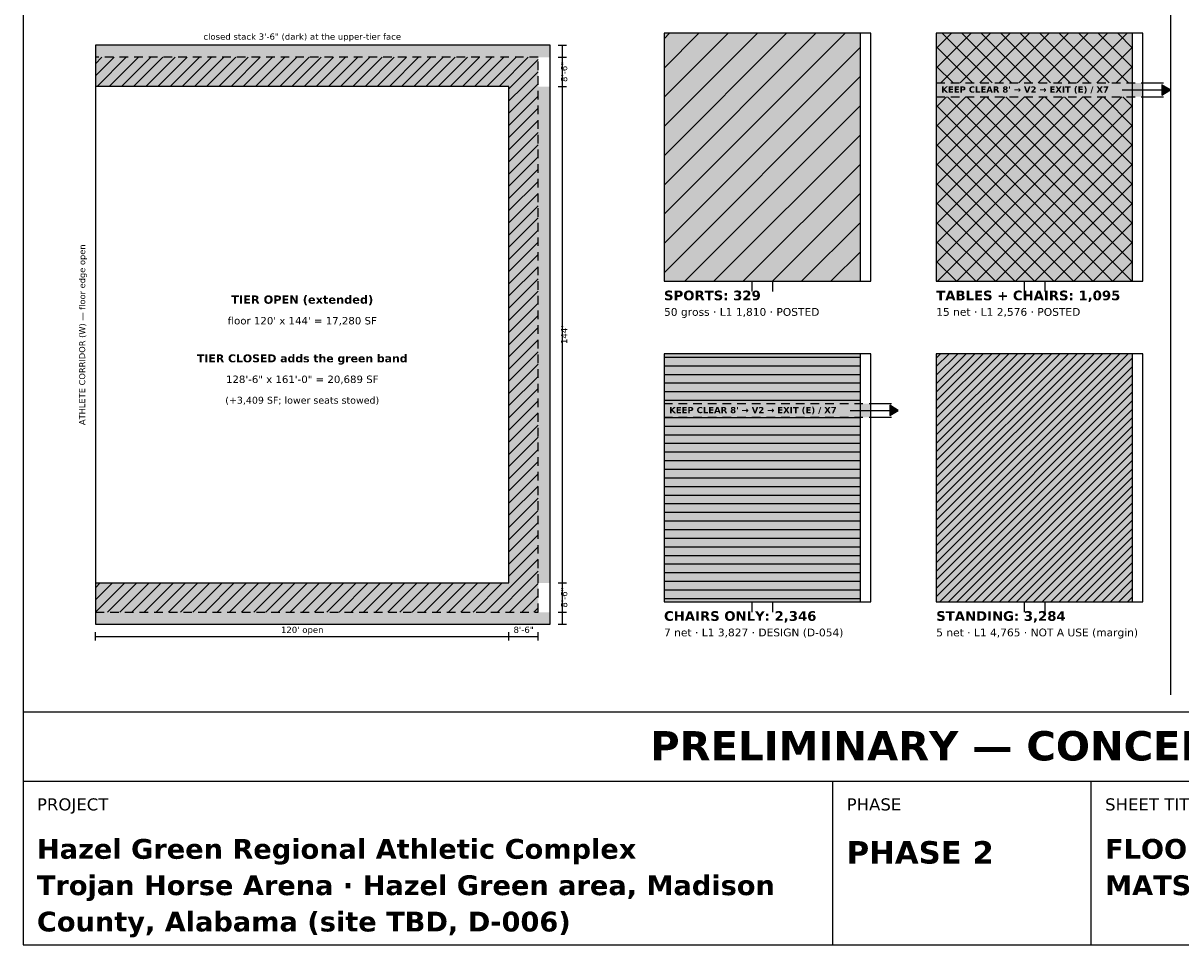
# Model space of a CAD drawing. Header units: inches. Extents: x 0.5 to 16.5, y 0.5 to 10.5.
# Tile 1 of 3: x 0.5 to 7.2, y 0.5 to 5.8. Entities that reach past the tile are written whole.
import ezdxf
from ezdxf.enums import TextEntityAlignment as Align

# ---------------------------------------------------------------- set-up
doc = ezdxf.new("R2010")
doc.units = ezdxf.units.IN
doc.header["$MEASUREMENT"] = 0
for name, color, linetype in [('A-ANNO-DIMS', 7, 'Continuous'), ('A-ANNO-TEXT', 7, 'Continuous'), ('A-AREA-ZONE', 7, 'Continuous'), ('A-HATCH', 7, 'Continuous'), ('A-SEAT-TELE', 7, 'Continuous'), ('A-WALL', 7, 'Continuous'), ('G-ANNO-TTLB', 7, 'Continuous')]:
    doc.layers.add(name, color=color, linetype=linetype)
doc.styles.add('KS-BOLD', font='DejaVuSans-Bold.ttf')
doc.styles.add('KS-REG', font='DejaVuSans.ttf')

msp = doc.modelspace()

# ---------------------------------------------------------------- hatches: boundary and pattern name
at = {"layer": 'A-AREA-ZONE', "true_color": 0xf5f5f5}
for points in [[(4.22, 4.35), (5.36, 4.35), (5.36, 5.79), (4.22, 5.79)], [(5.8, 4.35), (6.94, 4.35), (6.94, 5.79), (5.8, 5.79)]]:
    msp.add_hatch(color=7, dxfattribs=at).paths.add_polyline_path(points)
at = {"layer": 'A-AREA-ZONE', "true_color": 0xdcefe0}
for points in [[(0.92, 5.48), (3.49, 5.48), (3.49, 5.65), (0.92, 5.65)], [(3.32, 2.6), (3.49, 2.6), (3.49, 5.48), (3.32, 5.48)], [(0.92, 2.43), (3.49, 2.43), (3.49, 2.6), (0.92, 2.6)]]:
    msp.add_hatch(color=7, dxfattribs=at).paths.add_polyline_path(points)
at = {"layer": 'A-AREA-ZONE', "true_color": 0xffffff}
for points in [[(5.8, 5.4209), (7, 5.4209), (7, 5.5009), (5.8, 5.5009)], [(4.22, 3.5609), (5.42, 3.5609), (5.42, 3.6409), (4.22, 3.6409)]]:
    msp.add_hatch(color=7, dxfattribs=at).paths.add_polyline_path(points)
at = {"layer": 'A-AREA-ZONE', "true_color": 0x1e7b34}
for points in [[(7.16, 5.4609), (7.11, 5.4909), (7.11, 5.4309)], [(5.58, 3.6009), (5.53, 3.6309), (5.53, 3.5709)]]:
    msp.add_hatch(color=7, dxfattribs=at).paths.add_polyline_path(points)
at = {"layer": 'A-AREA-ZONE', "true_color": 0xe3f1e6}
msp.add_hatch(color=7, dxfattribs=at).paths.add_polyline_path([(4.22, 2.49), (5.36, 2.49), (5.36, 3.93), (4.22, 3.93)])
at = {"layer": 'A-AREA-ZONE', "true_color": 0xeeeeee}
msp.add_hatch(color=7, dxfattribs=at).paths.add_polyline_path([(5.8, 2.49), (6.94, 2.49), (6.94, 3.93), (5.8, 3.93)])
at = {"layer": 'A-SEAT-TELE', "true_color": 0x555555}
for points in [[(0.92, 5.65), (3.56, 5.65), (3.56, 5.72), (0.92, 5.72)], [(3.49, 2.6), (3.56, 2.6), (3.56, 5.48), (3.49, 5.48)], [(0.92, 2.36), (3.56, 2.36), (3.56, 2.43), (0.92, 2.43)]]:
    msp.add_hatch(color=7, dxfattribs=at).paths.add_polyline_path(points)
at = {"layer": 'A-SEAT-TELE', "true_color": 0xffffff}
for points in [[(2.277, 5.65), (2.437, 5.65), (2.437, 5.72), (2.277, 5.72)], [(3.49, 4.7418), (3.56, 4.7418), (3.56, 4.9018), (3.49, 4.9018)], [(1.94, 2.36), (2.18, 2.36), (2.18, 2.43), (1.94, 2.43)]]:
    msp.add_hatch(color=7, dxfattribs=at).paths.add_polyline_path(points)

# ---------------------------------------------------------------- linework, layer by layer
at = {"layer": 'A-ANNO-DIMS'}
for p, q in [((3.606, 5.72), (3.654, 5.72)), ((3.63, 2.36), (3.63, 5.72)), ((3.606, 5.65), (3.654, 5.65)), ((3.606, 5.48), (3.654, 5.48)), ((3.606, 2.6), (3.654, 2.6)), ((3.606, 2.43), (3.654, 2.43)), ((3.606, 2.36), (3.654, 2.36)), ((0.92, 2.266), (0.92, 2.314)), ((0.92, 2.29), (3.49, 2.29)), ((3.32, 2.266), (3.32, 2.314)), ((3.49, 2.266), (3.49, 2.314))]:
    msp.add_line(p, q, dxfattribs=at)
at = {"layer": 'A-ANNO-TEXT'}
msp.add_line((7.16, 10.36), (7.16, 1.95), dxfattribs=at)
at = {"layer": 'A-AREA-ZONE'}
for p, q in [((5.36, 5.79), (4.22, 5.79)), ((4.22, 5.79), (4.22, 4.35)), ((5.36, 4.35), (5.36, 5.79)), ((6.94, 5.79), (5.8, 5.79)), ((5.8, 5.79), (5.8, 4.35)), ((6.94, 4.35), (6.94, 5.79)), ((5.36, 5.71), (5.36, 5.76)), ((6.94, 5.71), (6.94, 5.76)), ((0.94, 5.65), (0.92, 5.65)), ((0.92, 5.65), (0.92, 5.6)), ((1.025, 5.65), (0.975, 5.65)), ((1.11, 5.65), (1.06, 5.65)), ((1.195, 5.65), (1.145, 5.65)), ((1.28, 5.65), (1.23, 5.65)), ((1.365, 5.65), (1.315, 5.65)), ((1.45, 5.65), (1.4, 5.65)), ((1.535, 5.65), (1.485, 5.65)), ((1.62, 5.65), (1.57, 5.65)), ((1.705, 5.65), (1.655, 5.65)), ((1.79, 5.65), (1.74, 5.65)), ((1.875, 5.65), (1.825, 5.65)), ((1.96, 5.65), (1.91, 5.65)), ((2.045, 5.65), (1.995, 5.65)), ((2.13, 5.65), (2.08, 5.65)), ((2.215, 5.65), (2.165, 5.65)), ((2.3, 5.65), (2.25, 5.65)), ((2.385, 5.65), (2.335, 5.65)), ((2.47, 5.65), (2.42, 5.65)), ((2.555, 5.65), (2.505, 5.65)), ((2.64, 5.65), (2.59, 5.65)), ((2.725, 5.65), (2.675, 5.65)), ((2.81, 5.65), (2.76, 5.65)), ((2.895, 5.65), (2.845, 5.65)), ((2.98, 5.65), (2.93, 5.65)), ((3.065, 5.65), (3.015, 5.65)), ((3.15, 5.65), (3.1, 5.65)), ((3.235, 5.65), (3.185, 5.65)), ((3.32, 5.65), (3.27, 5.65)), ((3.405, 5.65), (3.355, 5.65)), ((3.49, 5.65), (3.44, 5.65)), ((5.36, 5.625), (5.36, 5.675)), ((6.94, 5.625), (6.94, 5.675)), ((3.49, 5.575), (3.49, 5.625)), ((5.36, 5.54), (5.36, 5.59)), ((6.94, 5.54), (6.94, 5.59)), ((0.92, 5.565), (0.92, 5.515)), ((3.49, 5.49), (3.49, 5.54)), ((0.92, 5.48), (0.92, 5.43)), ((3.49, 5.405), (3.49, 5.455)), ((5.36, 5.455), (5.36, 5.505)), ((5.8, 5.5009), (5.85, 5.5009)), ((5.885, 5.5009), (5.935, 5.5009)), ((5.97, 5.5009), (6.02, 5.5009)), ((6.055, 5.5009), (6.105, 5.5009)), ((6.14, 5.5009), (6.19, 5.5009)), ((6.225, 5.5009), (6.275, 5.5009)), ((6.31, 5.5009), (6.36, 5.5009)), ((6.395, 5.5009), (6.445, 5.5009)), ((6.48, 5.5009), (6.53, 5.5009)), ((6.565, 5.5009), (6.615, 5.5009)), ((6.65, 5.5009), (6.7, 5.5009)), ((6.735, 5.5009), (6.785, 5.5009)), ((6.82, 5.5009), (6.87, 5.5009)), ((6.88, 5.4609), (7.14, 5.4609)), ((6.905, 5.5009), (6.955, 5.5009)), ((6.94, 5.455), (6.94, 5.505)), ((6.99, 5.5009), (7, 5.5009)), ((0.92, 5.395), (0.92, 5.345)), ((5.36, 5.37), (5.36, 5.42)), ((5.8, 5.4209), (5.85, 5.4209)), ((5.885, 5.4209), (5.935, 5.4209)), ((5.97, 5.4209), (6.02, 5.4209)), ((6.055, 5.4209), (6.105, 5.4209)), ((6.14, 5.4209), (6.19, 5.4209)), ((6.225, 5.4209), (6.275, 5.4209)), ((6.31, 5.4209), (6.36, 5.4209)), ((6.395, 5.4209), (6.445, 5.4209)), ((6.48, 5.4209), (6.53, 5.4209)), ((6.565, 5.4209), (6.615, 5.4209)), ((6.65, 5.4209), (6.7, 5.4209)), ((6.735, 5.4209), (6.785, 5.4209)), ((6.82, 5.4209), (6.87, 5.4209)), ((6.905, 5.4209), (6.955, 5.4209)), ((6.94, 5.37), (6.94, 5.42)), ((6.99, 5.4209), (7, 5.4209)), ((0.92, 5.31), (0.92, 5.26)), ((3.49, 5.32), (3.49, 5.37)), ((5.36, 5.285), (5.36, 5.335)), ((6.94, 5.285), (6.94, 5.335)), ((3.49, 5.235), (3.49, 5.285)), ((5.36, 5.2), (5.36, 5.25)), ((6.94, 5.2), (6.94, 5.25)), ((0.92, 5.225), (0.92, 5.175)), ((3.49, 5.15), (3.49, 5.2)), ((0.92, 5.14), (0.92, 5.09)), ((3.49, 5.065), (3.49, 5.115)), ((5.36, 5.115), (5.36, 5.165)), ((6.94, 5.115), (6.94, 5.165)), ((0.92, 5.055), (0.92, 5.005)), ((5.36, 5.03), (5.36, 5.08)), ((6.94, 5.03), (6.94, 5.08)), ((3.49, 4.98), (3.49, 5.03)), ((5.36, 4.945), (5.36, 4.995)), ((6.94, 4.945), (6.94, 4.995)), ((0.92, 4.97), (0.92, 4.92)), ((3.49, 4.895), (3.49, 4.945)), ((5.36, 4.86), (5.36, 4.91)), ((6.94, 4.86), (6.94, 4.91)), ((0.92, 4.885), (0.92, 4.835)), ((3.49, 4.81), (3.49, 4.86)), ((0.92, 4.8), (0.92, 4.75)), ((3.49, 4.725), (3.49, 4.775)), ((5.36, 4.775), (5.36, 4.825)), ((6.94, 4.775), (6.94, 4.825)), ((0.92, 4.715), (0.92, 4.665)), ((5.36, 4.69), (5.36, 4.74)), ((6.94, 4.69), (6.94, 4.74)), ((3.49, 4.64), (3.49, 4.69)), ((5.36, 4.605), (5.36, 4.655)), ((6.94, 4.605), (6.94, 4.655)), ((0.92, 4.63), (0.92, 4.58)), ((3.49, 4.555), (3.49, 4.605)), ((5.36, 4.52), (5.36, 4.57)), ((6.94, 4.52), (6.94, 4.57)), ((0.92, 4.545), (0.92, 4.495)), ((3.49, 4.47), (3.49, 4.52)), ((0.92, 4.46), (0.92, 4.41)), ((5.36, 4.435), (5.36, 4.485)), ((6.94, 4.435), (6.94, 4.485)), ((0.92, 4.375), (0.92, 4.325)), ((3.49, 4.385), (3.49, 4.435)), ((5.36, 4.35), (5.36, 4.4)), ((6.94, 4.35), (6.94, 4.4)), ((3.49, 4.3), (3.49, 4.35)), ((4.22, 4.35), (5.36, 4.35)), ((5.8, 4.35), (6.94, 4.35)), ((0.92, 4.29), (0.92, 4.24)), ((3.49, 4.215), (3.49, 4.265)), ((0.92, 4.205), (0.92, 4.155)), ((3.49, 4.13), (3.49, 4.18)), ((0.92, 4.12), (0.92, 4.07)), ((0.92, 4.035), (0.92, 3.985)), ((3.49, 4.045), (3.49, 4.095)), ((3.49, 3.96), (3.49, 4.01)), ((0.92, 3.95), (0.92, 3.9)), ((3.49, 3.875), (3.49, 3.925)), ((5.36, 3.93), (4.22, 3.93)), ((4.22, 3.93), (4.22, 2.49)), ((5.36, 2.49), (5.36, 3.93)), ((5.36, 3.85), (5.36, 3.9)), ((6.94, 3.93), (5.8, 3.93)), ((5.8, 3.93), (5.8, 2.49)), ((6.94, 2.49), (6.94, 3.93)), ((6.94, 3.85), (6.94, 3.9)), ((0.92, 3.865), (0.92, 3.815)), ((3.49, 3.79), (3.49, 3.84)), ((0.92, 3.78), (0.92, 3.73)), ((5.36, 3.765), (5.36, 3.815)), ((6.94, 3.765), (6.94, 3.815)), ((3.49, 3.705), (3.49, 3.755)), ((5.36, 3.68), (5.36, 3.73)), ((6.94, 3.68), (6.94, 3.73)), ((0.92, 3.695), (0.92, 3.645)), ((3.49, 3.62), (3.49, 3.67)), ((4.22, 3.6409), (4.27, 3.6409)), ((4.305, 3.6409), (4.355, 3.6409)), ((4.39, 3.6409), (4.44, 3.6409)), ((4.475, 3.6409), (4.525, 3.6409)), ((4.56, 3.6409), (4.61, 3.6409)), ((4.645, 3.6409), (4.695, 3.6409)), ((4.73, 3.6409), (4.78, 3.6409)), ((4.815, 3.6409), (4.865, 3.6409)), ((4.9, 3.6409), (4.95, 3.6409)), ((4.985, 3.6409), (5.035, 3.6409)), ((5.07, 3.6409), (5.12, 3.6409)), ((5.155, 3.6409), (5.205, 3.6409)), ((5.24, 3.6409), (5.29, 3.6409)), ((5.325, 3.6409), (5.375, 3.6409)), ((5.36, 3.595), (5.36, 3.645)), ((5.41, 3.6409), (5.42, 3.6409)), ((6.94, 3.595), (6.94, 3.645)), ((0.92, 3.61), (0.92, 3.56)), ((3.49, 3.535), (3.49, 3.585)), ((5.3, 3.6009), (5.56, 3.6009)), ((0.92, 3.525), (0.92, 3.475)), ((3.49, 3.45), (3.49, 3.5)), ((4.22, 3.5609), (4.27, 3.5609)), ((4.305, 3.5609), (4.355, 3.5609)), ((4.39, 3.5609), (4.44, 3.5609)), ((4.475, 3.5609), (4.525, 3.5609)), ((4.56, 3.5609), (4.61, 3.5609)), ((4.645, 3.5609), (4.695, 3.5609)), ((4.73, 3.5609), (4.78, 3.5609)), ((4.815, 3.5609), (4.865, 3.5609)), ((4.9, 3.5609), (4.95, 3.5609)), ((4.985, 3.5609), (5.035, 3.5609)), ((5.07, 3.5609), (5.12, 3.5609)), ((5.155, 3.5609), (5.205, 3.5609)), ((5.24, 3.5609), (5.29, 3.5609)), ((5.325, 3.5609), (5.375, 3.5609)), ((5.36, 3.51), (5.36, 3.56)), ((5.41, 3.5609), (5.42, 3.5609)), ((6.94, 3.51), (6.94, 3.56)), ((0.92, 3.44), (0.92, 3.39)), ((5.36, 3.425), (5.36, 3.475)), ((6.94, 3.425), (6.94, 3.475)), ((3.49, 3.365), (3.49, 3.415)), ((5.36, 3.34), (5.36, 3.39)), ((6.94, 3.34), (6.94, 3.39)), ((0.92, 3.355), (0.92, 3.305)), ((3.49, 3.28), (3.49, 3.33)), ((5.36, 3.255), (5.36, 3.305)), ((6.94, 3.255), (6.94, 3.305)), ((0.92, 3.27), (0.92, 3.22)), ((3.49, 3.195), (3.49, 3.245)), ((0.92, 3.185), (0.92, 3.135)), ((3.49, 3.11), (3.49, 3.16)), ((5.36, 3.17), (5.36, 3.22)), ((6.94, 3.17), (6.94, 3.22)), ((0.92, 3.1), (0.92, 3.05)), ((5.36, 3.085), (5.36, 3.135)), ((6.94, 3.085), (6.94, 3.135)), ((3.49, 3.025), (3.49, 3.075)), ((5.36, 3), (5.36, 3.05)), ((6.94, 3), (6.94, 3.05)), ((0.92, 3.015), (0.92, 2.965)), ((3.49, 2.94), (3.49, 2.99)), ((5.36, 2.915), (5.36, 2.965)), ((6.94, 2.915), (6.94, 2.965)), ((0.92, 2.93), (0.92, 2.88)), ((3.49, 2.855), (3.49, 2.905)), ((0.92, 2.845), (0.92, 2.795)), ((5.36, 2.83), (5.36, 2.88)), ((6.94, 2.83), (6.94, 2.88)), ((0.92, 2.76), (0.92, 2.71)), ((3.49, 2.77), (3.49, 2.82)), ((5.36, 2.745), (5.36, 2.795)), ((6.94, 2.745), (6.94, 2.795)), ((3.49, 2.685), (3.49, 2.735)), ((5.36, 2.66), (5.36, 2.71)), ((6.94, 2.66), (6.94, 2.71)), ((0.92, 2.675), (0.92, 2.625)), ((3.49, 2.6), (3.49, 2.65)), ((5.36, 2.575), (5.36, 2.625)), ((6.94, 2.575), (6.94, 2.625)), ((0.92, 2.59), (0.92, 2.54)), ((3.49, 2.515), (3.49, 2.565)), ((0.92, 2.505), (0.92, 2.455)), ((4.22, 2.49), (5.36, 2.49)), ((5.36, 2.49), (5.36, 2.54)), ((5.8, 2.49), (6.94, 2.49)), ((6.94, 2.49), (6.94, 2.54)), ((0.92, 2.43), (0.97, 2.43)), ((1.005, 2.43), (1.055, 2.43)), ((1.09, 2.43), (1.14, 2.43)), ((1.175, 2.43), (1.225, 2.43)), ((1.26, 2.43), (1.31, 2.43)), ((1.345, 2.43), (1.395, 2.43)), ((1.43, 2.43), (1.48, 2.43)), ((1.515, 2.43), (1.565, 2.43)), ((1.6, 2.43), (1.65, 2.43)), ((1.685, 2.43), (1.735, 2.43)), ((1.77, 2.43), (1.82, 2.43)), ((1.855, 2.43), (1.905, 2.43)), ((1.94, 2.43), (1.99, 2.43)), ((2.025, 2.43), (2.075, 2.43)), ((2.11, 2.43), (2.16, 2.43)), ((2.195, 2.43), (2.245, 2.43)), ((2.28, 2.43), (2.33, 2.43)), ((2.365, 2.43), (2.415, 2.43)), ((2.45, 2.43), (2.5, 2.43)), ((2.535, 2.43), (2.585, 2.43)), ((2.62, 2.43), (2.67, 2.43)), ((2.705, 2.43), (2.755, 2.43)), ((2.79, 2.43), (2.84, 2.43)), ((2.875, 2.43), (2.925, 2.43)), ((2.96, 2.43), (3.01, 2.43)), ((3.045, 2.43), (3.095, 2.43)), ((3.13, 2.43), (3.18, 2.43)), ((3.215, 2.43), (3.265, 2.43)), ((3.3, 2.43), (3.35, 2.43)), ((3.385, 2.43), (3.435, 2.43)), ((3.47, 2.43), (3.49, 2.43)), ((3.49, 2.43), (3.49, 2.48))]:
    msp.add_line(p, q, dxfattribs=at)
for points in [[(7.16, 5.4609), (7.11, 5.4909), (7.11, 5.4309)], [(5.58, 3.6009), (5.53, 3.6309), (5.53, 3.5709)]]:
    msp.add_lwpolyline(points, close=True, dxfattribs=at)
at = {"layer": 'A-HATCH'}
for p, q in [((4.22, 4.7391), (5.2709, 5.79)), ((4.22, 4.9088), (5.1012, 5.79)), ((4.22, 5.0785), (4.9315, 5.79)), ((4.22, 5.2482), (4.7618, 5.79)), ((4.22, 5.4179), (4.5921, 5.79)), ((4.22, 5.5876), (4.4224, 5.79)), ((4.22, 5.7574), (4.2526, 5.79)), ((5.8, 5.5876), (6.0024, 5.79)), ((5.8, 5.7008), (5.8892, 5.79)), ((5.8264, 5.5009), (6.1155, 5.79)), ((6.1244, 5.5009), (5.8353, 5.79)), ((5.9395, 5.5009), (6.2286, 5.79)), ((6.2375, 5.5009), (5.9484, 5.79)), ((6.0527, 5.5009), (6.3418, 5.79)), ((6.3507, 5.5009), (6.0616, 5.79)), ((6.1658, 5.5009), (6.4549, 5.79)), ((6.4638, 5.5009), (6.1747, 5.79)), ((6.2789, 5.5009), (6.568, 5.79)), ((6.5769, 5.5009), (6.2878, 5.79)), ((6.3921, 5.5009), (6.6812, 5.79)), ((6.6901, 5.5009), (6.401, 5.79)), ((6.5052, 5.5009), (6.7943, 5.79)), ((6.8032, 5.5009), (6.5141, 5.79)), ((6.6184, 5.5009), (6.9075, 5.79)), ((6.9163, 5.5009), (6.6272, 5.79)), ((6.94, 5.5904), (6.7404, 5.79)), ((6.94, 5.7035), (6.8535, 5.79)), ((6.0113, 5.5009), (5.8, 5.7122)), ((0.92, 5.542), (1.028, 5.65)), ((0.92, 5.6127), (0.9573, 5.65)), ((0.9287, 5.48), (1.0987, 5.65)), ((0.9994, 5.48), (1.1694, 5.65)), ((1.0702, 5.48), (1.2402, 5.65)), ((1.1409, 5.48), (1.3109, 5.65)), ((1.2116, 5.48), (1.3816, 5.65)), ((1.2823, 5.48), (1.4523, 5.65)), ((1.353, 5.48), (1.523, 5.65)), ((1.4237, 5.48), (1.5937, 5.65)), ((1.4944, 5.48), (1.6644, 5.65)), ((1.5651, 5.48), (1.7351, 5.65)), ((1.6358, 5.48), (1.8058, 5.65)), ((1.7065, 5.48), (1.8765, 5.65)), ((1.7773, 5.48), (1.9473, 5.65)), ((1.848, 5.48), (2.018, 5.65)), ((1.9187, 5.48), (2.0887, 5.65)), ((1.9894, 5.48), (2.1594, 5.65)), ((2.0601, 5.48), (2.2301, 5.65)), ((2.1308, 5.48), (2.3008, 5.65)), ((2.2015, 5.48), (2.3715, 5.65)), ((2.2722, 5.48), (2.4422, 5.65)), ((2.3429, 5.48), (2.5129, 5.65)), ((2.4137, 5.48), (2.5837, 5.65)), ((2.4844, 5.48), (2.6544, 5.65)), ((2.5551, 5.48), (2.7251, 5.65)), ((2.6258, 5.48), (2.7958, 5.65)), ((2.6965, 5.48), (2.8665, 5.65)), ((2.7672, 5.48), (2.9372, 5.65)), ((2.8379, 5.48), (3.0079, 5.65)), ((2.9086, 5.48), (3.0786, 5.65)), ((2.9793, 5.48), (3.1493, 5.65)), ((3.0501, 5.48), (3.2201, 5.65)), ((3.1208, 5.48), (3.2908, 5.65)), ((3.1915, 5.48), (3.3615, 5.65)), ((3.2622, 5.48), (3.4322, 5.65)), ((4.22, 4.5694), (5.36, 5.7094)), ((6.7315, 5.5009), (6.94, 5.7094)), ((3.3329, 5.48), (3.49, 5.6371)), ((5.8981, 5.5009), (5.8, 5.599)), ((6.8446, 5.5009), (6.94, 5.5963)), ((3.4036, 5.48), (3.49, 5.5664)), ((4.22, 4.3997), (5.36, 5.5397)), ((3.32, 5.3257), (3.4743, 5.48)), ((3.32, 5.3964), (3.4036, 5.48)), ((3.32, 5.4671), (3.3329, 5.48)), ((3.4743, 5.48), (3.49, 5.4957)), ((3.32, 5.255), (3.49, 5.425)), ((5.8, 4.4563), (6.7646, 5.4209)), ((5.8, 4.5694), (6.6515, 5.4209)), ((5.8, 4.6825), (6.5384, 5.4209)), ((5.8, 4.7957), (6.4252, 5.4209)), ((5.8, 4.9088), (6.3121, 5.4209)), ((5.8, 5.022), (6.1989, 5.4209)), ((5.8, 5.1351), (6.0858, 5.4209)), ((5.8, 5.2482), (5.9727, 5.4209)), ((5.8, 5.3614), (5.8595, 5.4209)), ((5.8069, 4.35), (6.8778, 5.4209)), ((6.9359, 4.35), (5.865, 5.4209)), ((6.94, 4.459), (5.9781, 5.4209)), ((6.94, 4.5722), (6.0913, 5.4209)), ((6.94, 4.6853), (6.2044, 5.4209)), ((6.94, 4.7984), (6.3175, 5.4209)), ((6.94, 4.9116), (6.4307, 5.4209)), ((6.94, 5.0247), (6.5438, 5.4209)), ((6.94, 5.1378), (6.6569, 5.4209)), ((6.94, 5.251), (6.7701, 5.4209)), ((6.94, 5.3641), (6.8832, 5.4209)), ((3.32, 5.1843), (3.49, 5.3543)), ((4.34, 4.35), (5.36, 5.37)), ((6.8227, 4.35), (5.8, 5.3727)), ((5.92, 4.35), (6.94, 5.37)), ((3.32, 5.1136), (3.49, 5.2836)), ((6.7096, 4.35), (5.8, 5.2596)), ((6.0331, 4.35), (6.94, 5.2569)), ((3.32, 5.0428), (3.49, 5.2128)), ((4.5097, 4.35), (5.36, 5.2003)), ((3.32, 4.9721), (3.49, 5.1421)), ((6.5965, 4.35), (5.8, 5.1465)), ((6.1463, 4.35), (6.94, 5.1437)), ((3.32, 4.9014), (3.49, 5.0714)), ((3.32, 4.8307), (3.49, 5.0007)), ((4.6794, 4.35), (5.36, 5.0306)), ((6.4833, 4.35), (5.8, 5.0333)), ((6.2594, 4.35), (6.94, 5.0306)), ((3.32, 4.76), (3.49, 4.93)), ((6.3702, 4.35), (5.8, 4.9202)), ((6.3725, 4.35), (6.94, 4.9175)), ((3.32, 4.6893), (3.49, 4.8593)), ((4.8491, 4.35), (5.36, 4.8609)), ((3.32, 4.6186), (3.49, 4.7886)), ((6.2571, 4.35), (5.8, 4.8071)), ((6.4857, 4.35), (6.94, 4.8043)), ((3.32, 4.5479), (3.49, 4.7179)), ((3.32, 4.4772), (3.49, 4.6472)), ((5.0188, 4.35), (5.36, 4.6912)), ((6.1439, 4.35), (5.8, 4.6939)), ((6.5988, 4.35), (6.94, 4.6912)), ((3.32, 4.4064), (3.49, 4.5764)), ((6.0308, 4.35), (5.8, 4.5808)), ((6.712, 4.35), (6.94, 4.578)), ((3.32, 4.3357), (3.49, 4.5057)), ((5.1885, 4.35), (5.36, 4.5215)), ((5.9176, 4.35), (5.8, 4.4676)), ((6.8251, 4.35), (6.94, 4.4649)), ((3.32, 4.265), (3.49, 4.435)), ((3.32, 4.1943), (3.49, 4.3643)), ((5.3582, 4.35), (5.36, 4.3518)), ((5.8045, 4.35), (5.8, 4.3545)), ((6.9382, 4.35), (6.94, 4.3518)), ((3.32, 4.1236), (3.49, 4.2936)), ((3.32, 4.0529), (3.49, 4.2229)), ((3.32, 3.9822), (3.49, 4.1522)), ((3.32, 3.9115), (3.49, 4.0815)), ((3.32, 3.8408), (3.49, 4.0108)), ((3.32, 3.7701), (3.49, 3.9401)), ((4.22, 3.91), (5.36, 3.91)), ((5.8, 2.8155), (6.9145, 3.93)), ((5.8, 2.865), (6.865, 3.93)), ((5.8, 2.9145), (6.8155, 3.93)), ((5.8, 2.964), (6.766, 3.93)), ((5.8, 3.0135), (6.7165, 3.93)), ((5.8, 3.063), (6.667, 3.93)), ((5.8, 3.1125), (6.6175, 3.93)), ((5.8, 3.162), (6.568, 3.93)), ((5.8, 3.2115), (6.5185, 3.93)), ((5.8, 3.261), (6.469, 3.93)), ((5.8, 3.3105), (6.4195, 3.93)), ((5.8, 3.3599), (6.3701, 3.93)), ((5.8, 3.4094), (6.3206, 3.93)), ((5.8, 3.4589), (6.2711, 3.93)), ((5.8, 3.5084), (6.2216, 3.93)), ((5.8, 3.5579), (6.1721, 3.93)), ((5.8, 3.6074), (6.1226, 3.93)), ((5.8, 3.6569), (6.0731, 3.93)), ((5.8, 3.7064), (6.0236, 3.93)), ((5.8, 3.7559), (5.9741, 3.93)), ((5.8, 3.8054), (5.9246, 3.93)), ((5.8, 3.8549), (5.8751, 3.93)), ((5.8, 3.9044), (5.8256, 3.93)), ((5.8, 2.766), (6.94, 3.906)), ((3.32, 3.6993), (3.49, 3.8693)), ((4.22, 3.86), (5.36, 3.86)), ((5.8, 2.7165), (6.94, 3.8565)), ((3.32, 3.6286), (3.49, 3.7986)), ((4.22, 3.81), (5.36, 3.81)), ((5.8, 2.667), (6.94, 3.807)), ((3.32, 3.5579), (3.49, 3.7279)), ((4.22, 3.76), (5.36, 3.76)), ((4.22, 3.71), (5.36, 3.71)), ((5.8, 2.6175), (6.94, 3.7575)), ((5.8, 2.568), (6.94, 3.708)), ((3.32, 3.4872), (3.49, 3.6572)), ((4.22, 3.66), (5.36, 3.66)), ((5.8, 2.5185), (6.94, 3.6585)), ((3.32, 3.4165), (3.49, 3.5865)), ((5.821, 2.49), (6.94, 3.609)), ((3.32, 3.3458), (3.49, 3.5158)), ((4.22, 3.56), (5.36, 3.56)), ((4.22, 3.51), (5.36, 3.51)), ((5.8705, 2.49), (6.94, 3.5595)), ((5.92, 2.49), (6.94, 3.51)), ((3.32, 3.2751), (3.49, 3.4451)), ((4.22, 3.46), (5.36, 3.46)), ((5.9695, 2.49), (6.94, 3.4605)), ((3.32, 3.2044), (3.49, 3.3744)), ((4.22, 3.41), (5.36, 3.41)), ((4.22, 3.36), (5.36, 3.36)), ((6.019, 2.49), (6.94, 3.411)), ((6.0685, 2.49), (6.94, 3.3615)), ((3.32, 3.1337), (3.49, 3.3037)), ((4.22, 3.31), (5.36, 3.31)), ((6.118, 2.49), (6.94, 3.312)), ((3.32, 3.0629), (3.49, 3.2329)), ((4.22, 3.26), (5.36, 3.26)), ((6.1675, 2.49), (6.94, 3.2625)), ((3.32, 2.9922), (3.49, 3.1622)), ((4.22, 3.21), (5.36, 3.21)), ((4.22, 3.16), (5.36, 3.16)), ((6.217, 2.49), (6.94, 3.213)), ((6.2665, 2.49), (6.94, 3.1635)), ((3.32, 2.9215), (3.49, 3.0915)), ((4.22, 3.11), (5.36, 3.11)), ((6.316, 2.49), (6.94, 3.114)), ((4.22, 3.06), (5.36, 3.06)), ((6.3655, 2.49), (6.94, 3.0645)), ((3.32, 2.8508), (3.49, 3.0208)), ((4.22, 3.01), (5.36, 3.01)), ((4.22, 2.96), (5.36, 2.96)), ((6.415, 2.49), (6.94, 3.015)), ((6.4645, 2.49), (6.94, 2.9655)), ((3.32, 2.7801), (3.49, 2.9501)), ((4.22, 2.91), (5.36, 2.91)), ((6.514, 2.49), (6.94, 2.916)), ((3.32, 2.7094), (3.49, 2.8794)), ((4.22, 2.86), (5.36, 2.86)), ((6.5635, 2.49), (6.94, 2.8665)), ((3.32, 2.6387), (3.49, 2.8087)), ((4.22, 2.81), (5.36, 2.81)), ((4.22, 2.76), (5.36, 2.76)), ((6.613, 2.49), (6.94, 2.817)), ((6.6625, 2.49), (6.94, 2.7675)), ((3.352, 2.6), (3.49, 2.738)), ((4.22, 2.71), (5.36, 2.71)), ((6.712, 2.49), (6.94, 2.718)), ((3.4227, 2.6), (3.49, 2.6673)), ((4.22, 2.66), (5.36, 2.66)), ((6.7615, 2.49), (6.94, 2.6685)), ((0.92, 2.4307), (1.0893, 2.6)), ((0.92, 2.5014), (1.0186, 2.6)), ((0.92, 2.5721), (0.9479, 2.6)), ((0.99, 2.43), (1.16, 2.6)), ((1.0607, 2.43), (1.2307, 2.6)), ((1.1314, 2.43), (1.3014, 2.6)), ((1.2021, 2.43), (1.3721, 2.6)), ((1.2728, 2.43), (1.4428, 2.6)), ((1.3436, 2.43), (1.5136, 2.6)), ((1.4143, 2.43), (1.5843, 2.6)), ((1.485, 2.43), (1.655, 2.6)), ((1.5557, 2.43), (1.7257, 2.6)), ((1.6264, 2.43), (1.7964, 2.6)), ((1.6971, 2.43), (1.8671, 2.6)), ((1.7678, 2.43), (1.9378, 2.6)), ((1.8385, 2.43), (2.0085, 2.6)), ((1.9092, 2.43), (2.0792, 2.6)), ((1.9799, 2.43), (2.1499, 2.6)), ((2.0507, 2.43), (2.2207, 2.6)), ((2.1214, 2.43), (2.2914, 2.6)), ((2.1921, 2.43), (2.3621, 2.6)), ((2.2628, 2.43), (2.4328, 2.6)), ((2.3335, 2.43), (2.5035, 2.6)), ((2.4042, 2.43), (2.5742, 2.6)), ((2.4749, 2.43), (2.6449, 2.6)), ((2.5456, 2.43), (2.7156, 2.6)), ((2.6163, 2.43), (2.7863, 2.6)), ((2.6871, 2.43), (2.8571, 2.6)), ((2.7578, 2.43), (2.9278, 2.6)), ((2.8285, 2.43), (2.9985, 2.6)), ((2.8992, 2.43), (3.0692, 2.6)), ((2.9699, 2.43), (3.1399, 2.6)), ((3.0406, 2.43), (3.2106, 2.6)), ((3.1113, 2.43), (3.2813, 2.6)), ((3.182, 2.43), (3.352, 2.6)), ((3.2527, 2.43), (3.4227, 2.6)), ((3.3235, 2.43), (3.49, 2.5965)), ((4.22, 2.61), (5.36, 2.61)), ((4.22, 2.56), (5.36, 2.56)), ((6.811, 2.49), (6.94, 2.619)), ((6.8605, 2.49), (6.94, 2.5695)), ((3.3942, 2.43), (3.49, 2.5258)), ((4.22, 2.51), (5.36, 2.51)), ((6.9099, 2.49), (6.94, 2.5201)), ((3.4649, 2.43), (3.49, 2.4551))]:
    msp.add_line(p, q, dxfattribs=at)
at = {"layer": 'A-WALL'}
for p, q in [((5.42, 5.79), (4.22, 5.79)), ((4.22, 5.79), (4.22, 4.35)), ((5.42, 4.35), (5.42, 5.79)), ((7, 5.79), (5.8, 5.79)), ((5.8, 5.79), (5.8, 4.35)), ((7, 4.35), (7, 5.79)), ((3.56, 5.72), (0.92, 5.72)), ((0.92, 5.72), (0.92, 2.36)), ((3.56, 2.36), (3.56, 5.72)), ((3.32, 5.48), (0.92, 5.48)), ((0.92, 5.48), (0.92, 2.6)), ((3.32, 2.6), (3.32, 5.48)), ((7, 5.5009), (7.12, 5.5009)), ((7, 5.4209), (7.12, 5.4209)), ((4.22, 4.35), (5.42, 4.35)), ((4.73, 4.35), (4.73, 4.29)), ((4.85, 4.35), (4.85, 4.29)), ((5.8, 4.35), (7, 4.35)), ((6.31, 4.35), (6.31, 4.29)), ((6.43, 4.35), (6.43, 4.29)), ((5.42, 3.93), (4.22, 3.93)), ((4.22, 3.93), (4.22, 2.49)), ((5.42, 2.49), (5.42, 3.93)), ((7, 3.93), (5.8, 3.93)), ((5.8, 3.93), (5.8, 2.49)), ((7, 2.49), (7, 3.93)), ((5.42, 3.6409), (5.54, 3.6409)), ((5.42, 3.5609), (5.54, 3.5609)), ((0.92, 2.6), (3.32, 2.6)), ((4.22, 2.49), (5.42, 2.49)), ((4.73, 2.49), (4.73, 2.43)), ((4.85, 2.49), (4.85, 2.43)), ((5.8, 2.49), (7, 2.49)), ((6.31, 2.49), (6.31, 2.43)), ((6.43, 2.49), (6.43, 2.43)), ((0.92, 2.36), (3.56, 2.36))]:
    msp.add_line(p, q, dxfattribs=at)
at = {"layer": 'G-ANNO-TTLB'}
for p, q in [((0.5, 1.45), (16.5, 1.45)), ((5.2, 0.5), (5.2, 1.45)), ((6.7, 0.5), (6.7, 1.45))]:
    msp.add_line(p, q, dxfattribs=at)
for points in [[(0.5, 0.5), (16.5, 0.5), (16.5, 10.5), (0.5, 10.5)], [(0.5, 1.45), (16.5, 1.45), (16.5, 1.85), (0.5, 1.85)]]:
    msp.add_lwpolyline(points, close=True, dxfattribs=at)

# ---------------------------------------------------------------- texts
at = {"layer": 'A-ANNO-DIMS', "style": 'KS-REG'}
for s, p in [('8\'-6"', (3.658, 5.565)), ("144'", (3.658, 4.04)), ('8\'-6"', (3.658, 2.515))]:
    msp.add_text(s, height=0.036, rotation=90, dxfattribs=at).set_placement(p, align=Align.CENTER)
for s, p in [("120' open", (2.12, 2.31)), ('8\'-6"', (3.405, 2.31))]:
    msp.add_text(s, height=0.036, dxfattribs=at).set_placement(p, align=Align.CENTER)
at = {"layer": 'A-ANNO-TEXT'}
for s, height, style, p in [('closed stack 3\'-6" (dark) at the upper-tier face', 0.036, 'KS-REG', (2.12, 5.752)), ('TIER OPEN (extended)', 0.048, 'KS-BOLD', (2.12, 4.22)), ("floor 120' x 144' = 17,280 SF", 0.043, 'KS-REG', (2.12, 4.1)), ('TIER CLOSED adds the green band', 0.046, 'KS-BOLD', (2.12, 3.88)), ('128\'-6" x 161\'-0" = 20,689 SF', 0.043, 'KS-REG', (2.12, 3.76)), ('(+3,409 SF; lower seats stowed)', 0.04, 'KS-REG', (2.12, 3.64))]:
    msp.add_text(s, height=height, dxfattribs=dict(at, style=style)).set_placement(p, align=Align.CENTER)
for s, height, style, p in [("KEEP CLEAR 8' → V2 → EXIT (E) / X7", 0.036, 'KS-BOLD', (5.83, 5.4449)), ('SPORTS: 329', 0.056, 'KS-BOLD', (4.22, 4.24)), ('TABLES + CHAIRS: 1,095', 0.056, 'KS-BOLD', (5.8, 4.24)), ('50 gross · L1 1,810 · POSTED', 0.045, 'KS-REG', (4.22, 4.15)), ('15 net · L1 2,576 · POSTED', 0.045, 'KS-REG', (5.8, 4.15)), ("KEEP CLEAR 8' → V2 → EXIT (E) / X7", 0.036, 'KS-BOLD', (4.25, 3.5849)), ('CHAIRS ONLY: 2,346', 0.056, 'KS-BOLD', (4.22, 2.38)), ('STANDING: 3,284', 0.056, 'KS-BOLD', (5.8, 2.38)), ('7 net · L1 3,827 · DESIGN (D-054)', 0.045, 'KS-REG', (4.22, 2.29)), ('5 net · L1 4,765 · NOT A USE (margin)', 0.045, 'KS-REG', (5.8, 2.29))]:
    msp.add_text(s, height=height, dxfattribs=dict(at, style=style)).set_placement(p)
at = {"layer": 'A-ANNO-TEXT', "style": 'KS-REG'}
msp.add_text('ATHLETE CORRIDOR (W) — floor edge open', height=0.035, rotation=90, dxfattribs=at).set_placement((0.86, 4.04), align=Align.CENTER)
at = {"layer": 'G-ANNO-TTLB', "style": 'KS-BOLD'}
msp.add_text('PRELIMINARY — CONCEPTUAL DESIGN — NOT FOR CONSTRUCTION', height=0.17, dxfattribs=at).set_placement((8.5, 1.57), align=Align.CENTER)
at = {"layer": 'G-ANNO-TTLB'}
for s, height, style, p in [('PROJECT', 0.07, 'KS-REG', (0.58, 1.28)), ('PHASE', 0.07, 'KS-REG', (5.28, 1.28)), ('SHEET TITLE', 0.07, 'KS-REG', (6.78, 1.28)), ('Hazel Green Regional Athletic Complex', 0.115, 'KS-BOLD', (0.58, 0.9992)), ('PHASE 2', 0.13, 'KS-BOLD', (5.28, 0.9717)), ('FLOOR OVERLAYS', 0.115, 'KS-BOLD', (6.78, 0.9992)), ('Trojan Horse Arena · Hazel Green area, Madison', 0.115, 'KS-BOLD', (0.58, 0.7883)), ('MATS, SEATING + CONVERSIONS', 0.115, 'KS-BOLD', (6.78, 0.7883)), ('County, Alabama (site TBD, D-006)', 0.115, 'KS-BOLD', (0.58, 0.5775))]:
    msp.add_text(s, height=height, dxfattribs=dict(at, style=style)).set_placement(p)

doc.saveas('drawing.dxf')
